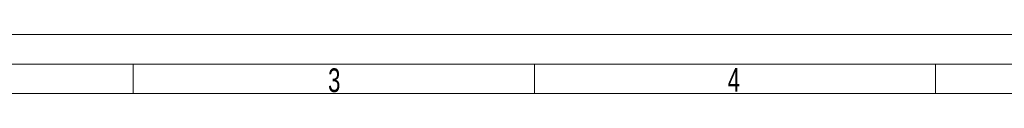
# Model space of a CAD drawing. Header units: millimetres. Extents: x 36 to 588, y 6 to 414.
# Tile 6 of 23: x 158 to 324, y 404 to 414. Entities that reach past the tile are written whole.
import ezdxf

# ---------------------------------------------------------------- set-up
doc = ezdxf.new("R2010")
doc.units = ezdxf.units.MM
doc.styles.add('SLDTEXTSTYLE0', font='TXT', dxfattribs={"width": 0.7})

msp = doc.modelspace()

# ---------------------------------------------------------------- linework, layer by layer
at = {"color": 7, "linetype": 'Continuous', "lineweight": 15}
msp.add_line((36.5, 414.5), (588.5, 414.5), dxfattribs=at)
at = {"color": 1, "linetype": 'Continuous', "lineweight": 0}
for p, q in [((41.5, 409.5), (583.5, 409.5)), ((177, 409.5), (177, 404.5)), ((244.75, 409.5), (244.75, 404.5)), ((312.5, 409.5), (312.5, 404.5)), ((46.5, 404.5), (578.5, 404.5))]:
    msp.add_line(p, q, dxfattribs=at)

# ---------------------------------------------------------------- texts
at = {"color": 1, "linetype": 'Continuous', "lineweight": 0, "char_height": 4, "attachment_point": 1, "style": 'SLDTEXTSTYLE0'}
for s, insert in [('3', (209.90566, 408.76377)), ('4', (277.40788, 408.83282))]:
    msp.add_mtext(s, dxfattribs=dict(at, insert=insert))

doc.saveas('drawing.dxf')
